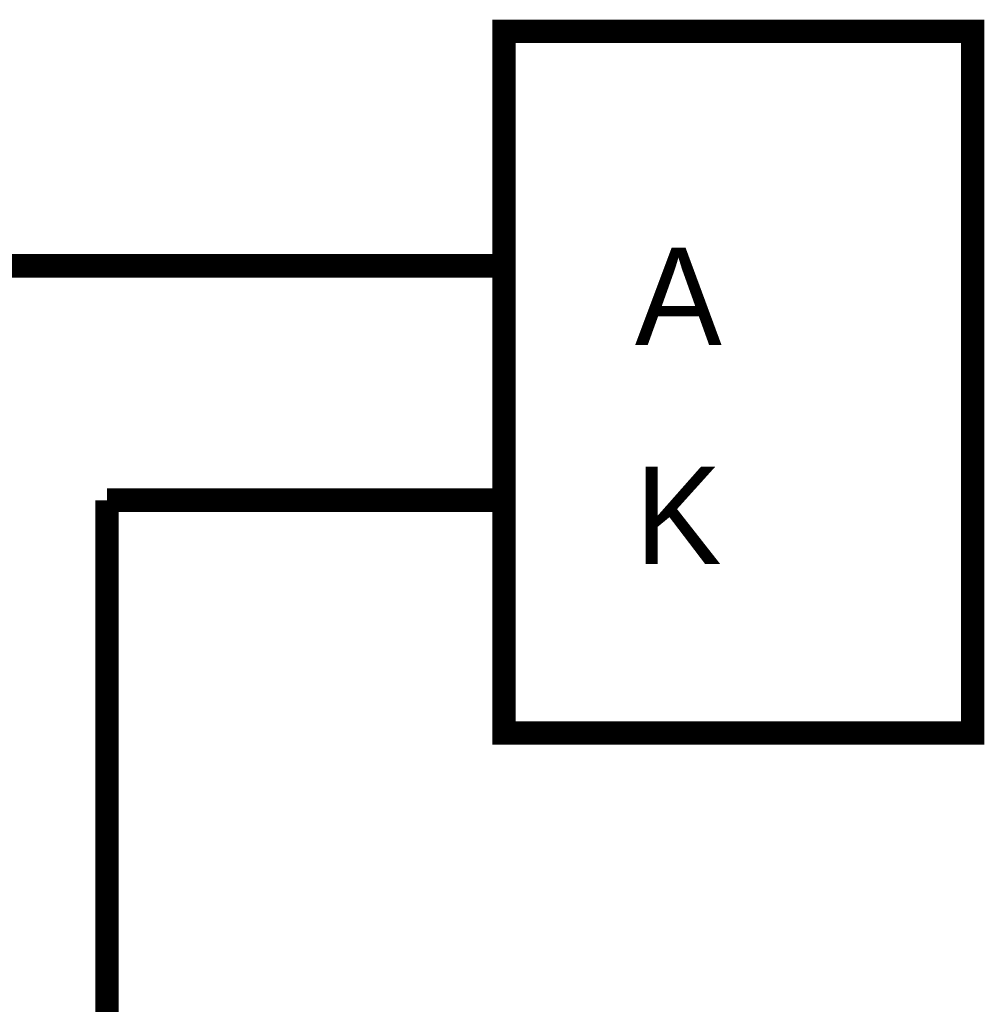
# Model space of a CAD drawing. Header units: inches. Extents: x 0 to 292, y 0 to 193.
# Tile 187 of 189: x 222 to 234, y 135 to 147. Entities that reach past the tile are written whole.
import ezdxf

# ---------------------------------------------------------------- set-up
doc = ezdxf.new("R2010")
doc.units = ezdxf.units.IN
doc.layers.add('Sheet', color=255, linetype='Continuous')

msp = doc.modelspace()

# ---------------------------------------------------------------- linework, layer by layer
at = {"layer": 'Sheet'}
for points in [[(228.076, 147.158, 0.3, 0.3, 0), (234.077, 147.158, 0.3, 0.3, 0), (234.077, 138.173, 0.3, 0.3, 0), (228.076, 138.173, 0.3, 0.3, 0), (228.076, 147.158, 0.3, 0.3, 0)], [(228.076, 147.158, 0.0991, 0.0991, 0), (228.076, 138.173, 0.0991, 0.0991, 0), (234.077, 138.173, 0.0991, 0.0991, 0), (234.077, 147.158, 0.0991, 0.0991, 0), (228.076, 147.158, 0.0991, 0.0991, 0), (228.076, 147.158, 0.0991, 0.0991, 0)]]:
    msp.add_lwpolyline(points, format="xyseb", close=True, dxfattribs=at)
for points in [[(207.015, 144.156, 0.3, 0.3, 0), (214.867, 144.156, 0.3, 0.3, 0), (222.991, 144.156, 0.3, 0.3, 0)], [(228.076, 144.156, 0.3, 0.3, 0), (222.991, 144.156, 0.3, 0.3, 0)], [(228.076, 141.155, 0.3, 0.3, 0), (222.991, 141.155, 0.3, 0.3, 0)], [(222.991, 141.155, 0.3, 0.3, 0), (222.991, 129.733, 0.3, 0.3, 0)]]:
    msp.add_lwpolyline(points, format="xyseb", dxfattribs=at)

# ---------------------------------------------------------------- texts
for s, p in [('A', (229.752, 143.143)), ('K', (229.752, 140.336))]:
    msp.add_text(s, height=1.247, dxfattribs=at).set_placement(p)

doc.saveas('drawing.dxf')
